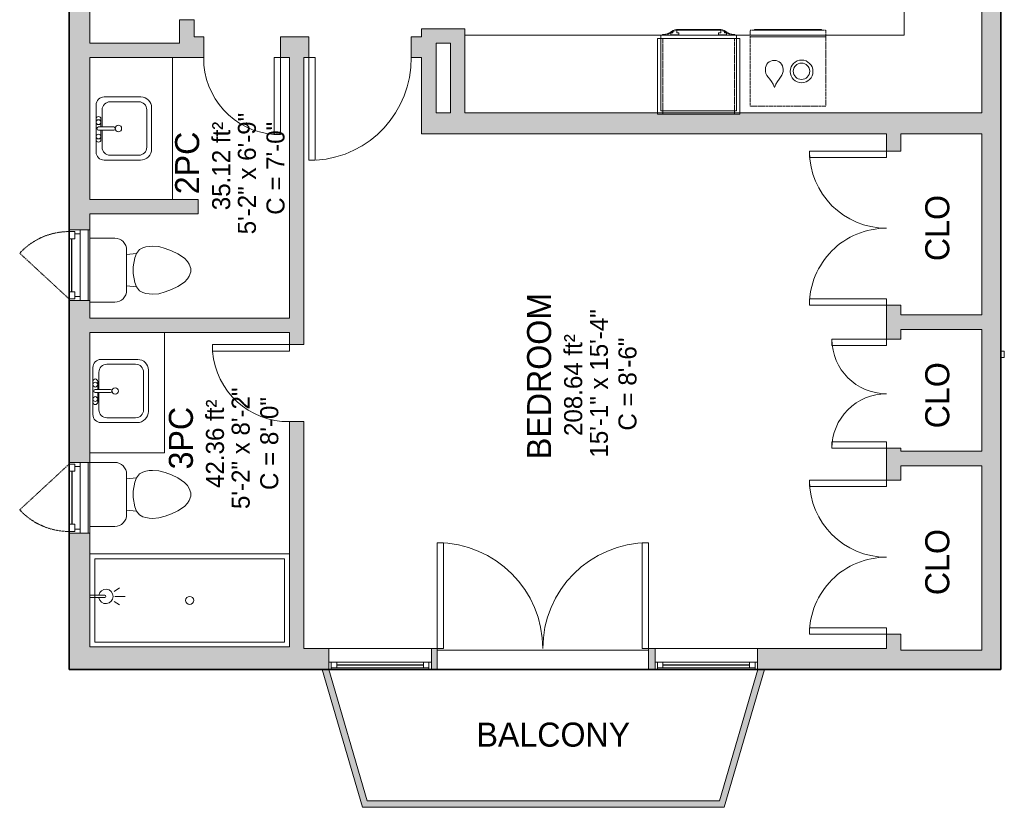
# Model space of a CAD drawing. Header units: inches. Extents: x -256 to 71, y -255 to 639.
# Tile 1 of 4: x -256 to 51, y -255 to -9. Entities that reach past the tile are written whole.
import ezdxf

# ---------------------------------------------------------------- set-up
doc = ezdxf.new("R2010")
doc.units = ezdxf.units.IN
doc.header["$MEASUREMENT"] = 0
doc.linetypes.add('Dash', pattern=[0.23622, 0.11811, -0.11811])
for name, color, linetype, lineweight in [('A-AREA-IDEN', 2, 'Continuous', 9), ('A-DETL', 90, 'Continuous', 9), ('A-DOOR', 31, 'Continuous', 9), ('A-FLOR', 192, 'Continuous', 9), ('A-GLAZ', 151, 'Continuous', 9), ('A-GLAZ-HDLN', 1, 'Dash', 18), ('A-OBJECTS', 90, 'Continuous', 9), ('A-WALL', 90, 'Continuous', 9), ('A-WALL-PATT', 111, 'Continuous', 9), ('P-SANR-FIXT', 6, 'Continuous', 9), ('P-SANR-FIXT-HDLN', 131, 'Dash', 9), ('Q-SPCQ', 2, 'Continuous', 9)]:
    doc.layers.add(name, color=color, linetype=linetype, lineweight=lineweight)
doc.styles.add('Inter_1', font='txt', dxfattribs={"height": 5.625})
doc.styles.add('Inter_B', font='txt', dxfattribs={"height": 7.5})

# ---------------------------------------------------------------- blocks, each defined once
blk = doc.blocks.new('Kitchen-Dishwasher_Under - Default 1-2537314-Top Floor')
at = {"layer": 'P-SANR-FIXT'}
for p, q in [((-11.81, -25.56), (11.81, -25.56)), ((-10.49, -27.56), (10.51, -27.56)), ((-10.49, -27.81), (-10.49, -27.56)), ((10.51, -27.56), (10.51, -27.81)), ((10.51, -27.81), (-10.49, -27.81))]:
    blk.add_line(p, q, dxfattribs=at)
for centre, radius in [((-4.25, -14.75), 3.54), ((-4.2, -14.8), 2.56)]:
    blk.add_circle(centre, radius, dxfattribs=at)
blk.add_arc((4.3, -15.43), 2.76, 180, 360, dxfattribs=at)
for points in [[(1.54, -15.43), (1.27, -13.46), (3.09, -12.65), (4.2, -9.77)], [(7.06, -15.43), (7.28, -13.43), (5.41, -12.66), (4.2, -9.77)]]:
    blk.add_open_spline(points, degree=3, dxfattribs=at)
at = {"layer": 'P-SANR-FIXT-HDLN'}
for p, q in [((-11.81, -27.56), (-11.81, -3.94)), ((-11.81, -3.94), (11.81, -3.94)), ((-11.81, -3.94), (11.81, -3.94)), ((-11.81, -27.56), (-11.81, -3.94)), ((11.81, -3.94), (11.81, -27.56)), ((11.81, -3.94), (11.81, -27.56)), ((11.81, -27.56), (-11.81, -27.56)), ((11.81, -27.56), (-11.81, -27.56))]:
    blk.add_line(p, q, dxfattribs=at)
blk = doc.blocks.new('Wall Oven Single - Default 1-4219132-Top Floor')
at = {"layer": 'Q-SPCQ'}
for p, q in [((12.81, 23.62), (-12.81, 23.62)), ((-12.81, 23.62), (-12.81, 0)), ((11.81, 22.62), (-11.81, 22.62)), ((-11.81, 22.62), (-11.81, 0)), ((-11.81, 0), (-11.81, 22.62)), ((-11.81, 22.62), (11.81, 22.62)), ((11.81, 0), (11.81, 22.62)), ((11.81, 22.62), (11.81, 0)), ((12.81, 0), (12.81, 23.62)), ((-12.81, 0), (-11.81, 0)), ((-11.81, 0), (-11.81, -1)), ((11.81, 0), (-11.81, 0)), ((-11.81, 0), (-11.81, -1)), ((-11.81, 0), (11.81, 0)), ((-11.81, -1), (11.81, -1)), ((11.81, -1), (-11.81, -1)), ((-10.02, -1), (-11.31, -1)), ((-11.31, -1), (-11.31, -1.25)), ((-11.31, -1.25), (-10.63, -1.25)), ((-8.35, -1.96), (-10.02, -1)), ((-9.63, -1.52), (-8.48, -2.18)), ((-8.77, -1), (-8.76, -1.1)), ((-8.76, -1.1), (-8.7, -1.1)), ((-8.72, -1.1), (-8.7, -1.69)), ((-8.69, -1.1), (-7.46, -1.1)), ((-8.69, -1.69), (-8.05, -1.69)), ((-8.05, -1.69), (-8.05, -2.04)), ((-7.46, -1.1), (-6.22, -1.1)), ((-6.87, -1.69), (-6.22, -1.69)), ((-6.87, -2.41), (-6.87, -2.39)), ((-6.87, -2.39), (-6.87, -2.41)), ((6.35, -2.5), (-6.35, -2.5)), ((-6.35, -2.75), (6.35, -2.75)), ((-6.22, -1.1), (-6.16, -1.1)), ((-6.21, -1.69), (-6.2, -1.1)), ((-6.16, -1.1), (-6.15, -1)), ((6.15, -1), (6.16, -1.1)), ((6.16, -1.1), (6.22, -1.1)), ((6.2, -1.1), (6.21, -1.69)), ((6.22, -1.1), (6.7, -1.1)), ((6.22, -1.69), (6.87, -1.69)), ((6.73, -1.1), (7.46, -1.1)), ((6.87, -2.41), (6.87, -2.39)), ((6.87, -2.39), (6.87, -2.41)), ((7.46, -1.1), (8.69, -1.1)), ((8.05, -2.04), (8.05, -1.69)), ((8.05, -1.69), (8.69, -1.69)), ((10.02, -1), (8.35, -1.96)), ((8.48, -2.18), (9.63, -1.52)), ((8.7, -1.69), (8.72, -1.1)), ((8.7, -1.1), (8.76, -1.1)), ((8.76, -1.1), (8.77, -1)), ((11.31, -1), (10.02, -1)), ((10.63, -1.25), (11.31, -1.25)), ((11.31, -1.25), (11.31, -1)), ((11.81, -1), (11.81, 0)), ((11.81, 0), (11.81, -1)), ((11.81, 0), (12.81, 0))]:
    blk.add_line(p, q, dxfattribs=at)
at = {"layer": 'Q-SPCQ', "linetype": 'Dash'}
for p, q in [((-11.19, 23.62), (11.19, 23.62)), ((-11.19, 0), (-11.19, 23.62)), ((11.19, 23.62), (11.19, 0))]:
    blk.add_line(p, q, dxfattribs=at)
at = {"layer": 'Q-SPCQ', "flags": 128}
for points in [[(-7.95, -2.48), (-7.91, -2.48), (-7.87, -2.48), (-7.83, -2.48), (-7.79, -2.48)], [(-7.77, -2.48), (-7.81, -2.48), (-7.86, -2.48), (-7.9, -2.48), (-7.94, -2.48), (-7.95, -2.48)], [(-6.87, -2.39), (-6.87, -2.04), (-6.87, -1.69)], [(6.87, -1.69), (6.87, -2.04), (6.87, -2.39)], [(7.77, -2.48), (7.81, -2.48), (7.86, -2.48), (7.9, -2.48), (7.94, -2.48), (7.95, -2.48)], [(7.95, -2.48), (7.91, -2.48), (7.87, -2.48), (7.83, -2.48), (7.79, -2.48)]]:
    blk.add_lwpolyline(points, dxfattribs=at)
at = {"layer": 'Q-SPCQ'}
for centre, radius, start, end in [((-10.63, -3.25), 2, 60, 90), ((-6.35, 1.5), 4.25, 240, 270), ((-6.35, 1.5), 4, 240, 270), ((6.35, 1.5), 4, 270, 300), ((6.35, 1.5), 4.25, 270, 300), ((10.63, -3.25), 2, 90, 120)]:
    blk.add_arc(centre, radius, start, end, dxfattribs=at)
for points in [[(-8.05, -2.39), (-8.05, -2.39), (-8.05, -2.4), (-8.04, -2.41)], [(-8.04, -2.41), (-8.05, -2.4), (-8.05, -2.39), (-8.05, -2.39)], [(8.04, -2.41), (8.05, -2.4), (8.05, -2.39), (8.05, -2.39)], [(8.05, -2.39), (8.05, -2.39), (8.05, -2.4), (8.04, -2.41)]]:
    blk.add_open_spline(points, degree=3, dxfattribs=at)
for points, knots in [([(-8.04, -2.43), (-8.03, -2.43), (-8.03, -2.44), (-8.02, -2.45), (-8.02, -2.45), (-8.01, -2.46), (-8, -2.47), (-7.99, -2.47), (-7.97, -2.48), (-7.96, -2.48), (-7.95, -2.48)], [-0.7142857, -0.7142857, -0.7142857, -0.7142857, -0.6428571, -0.5714286, -0.5, -0.4285714, -0.3571429, -0.2857143, -0.1428571, 0, 0, 0, 0]), ([(-7.95, -2.48), (-7.96, -2.48), (-7.98, -2.48), (-7.99, -2.47), (-8, -2.47), (-8.01, -2.46), (-8.02, -2.45), (-8.02, -2.45), (-8.03, -2.44), (-8.03, -2.43), (-8.04, -2.43)], [-1, -1, -1, -1, -0.7857143, -0.7321429, -0.6785714, -0.5714286, -0.5, -0.4285714, -0.3571429, -0.2857143, -0.2857143, -0.2857143, -0.2857143]), ([(7.95, -2.48), (7.96, -2.48), (7.98, -2.48), (7.99, -2.47), (8, -2.47), (8.01, -2.46), (8.02, -2.45), (8.02, -2.45), (8.03, -2.44), (8.03, -2.43), (8.04, -2.43)], [-1, -1, -1, -1, -0.7857143, -0.7321429, -0.6785714, -0.5714286, -0.5, -0.4285714, -0.3571429, -0.2857143, -0.2857143, -0.2857143, -0.2857143]), ([(8.04, -2.43), (8.03, -2.43), (8.03, -2.44), (8.02, -2.45), (8.02, -2.45), (8.01, -2.46), (8, -2.47), (7.99, -2.47), (7.97, -2.48), (7.96, -2.48), (7.95, -2.48)], [-0.7142857, -0.7142857, -0.7142857, -0.7142857, -0.6428571, -0.5714286, -0.5, -0.4285714, -0.3571429, -0.2857143, -0.1428571, 0, 0, 0, 0])]:
    blk.add_open_spline(points, degree=3, knots=knots, dxfattribs=at)
blk = doc.blocks.new('Bath-Basin DO NOT USE - 500 x 440mm-4221639-Top Floor')
at = {"layer": 'P-SANR-FIXT'}
for p, q in [((7.96, 7.09), (-6.72, 7.09)), ((7.96, 7.09), (-6.72, 7.09)), ((3.62, 7.09), (-2.88, 7.09)), ((0.12, 6.33), (0.12, 1.59)), ((1.12, 6.33), (1.12, 1.59)), ((-9.22, 4.59), (-9.22, -6.73)), ((-9.22, 4.59), (-9.22, -6.73)), ((0.12, 5.22), (-5.22, 5.22)), ((-2.88, 5.59), (0.12, 5.59)), ((1.12, 5.59), (3.62, 5.59)), ((6.46, 5.22), (1.12, 5.22)), ((10.46, -6.91), (10.46, 4.59)), ((10.46, -6.91), (10.46, 4.59)), ((-7.72, 2.72), (-7.72, -6.23)), ((8.96, -6.23), (8.96, 2.72)), ((-5.22, -8.73), (6.46, -8.73)), ((-5.72, -10.23), (7.14, -10.23)), ((-5.72, -10.23), (7.14, -10.23))]:
    blk.add_line(p, q, dxfattribs=at)
for centre, radius, start, end in [((-6.72, 4.59), 2.5, 90, 180), ((-6.72, 4.59), 2.5, 90, 180), ((-2.88, 6.34), 0.75, 90, 270), ((-1.88, 6.34), 0.75, 360, 180), ((-1.88, 6.34), 0.75, 180, 0), ((0.62, 6.33), 0.5, 360, 180), ((2.62, 6.34), 0.75, 360, 180), ((2.62, 6.34), 0.75, 180, 360), ((3.62, 6.34), 0.75, 270, 90), ((7.96, 4.59), 2.5, 360, 90), ((7.96, 4.59), 2.5, 360, 90), ((-5.22, 2.72), 2.5, 90, 180), ((6.46, 2.72), 2.5, 0, 90), ((0.62, 0.13), 1, 360, 180), ((0.62, 0.13), 1, 180, 0), ((0.62, 1.59), 0.5, 180, 0), ((-5.72, -6.73), 3.5, 180, 270), ((-5.72, -6.73), 3.5, 180, 270), ((-5.22, -6.23), 2.5, 180, 270), ((6.46, -6.23), 2.5, 270, 0), ((7.14, -6.91), 3.32, 270, 360), ((7.14, -6.91), 3.32, 270, 0)]:
    blk.add_arc(centre, radius, start, end, dxfattribs=at)
blk = doc.blocks.new('Toilet - Default 1-316794-Top Floor')
at = {"layer": 'P-SANR-FIXT'}
for p, q in [((-9.98, 11.75), (-9.98, 19.48)), ((9.98, 19.48), (9.98, 11.75)), ((6.25, 8.02), (-6.25, 8.02)), ((-4.86, 8.02), (-5.21, 5)), ((4.86, 8.02), (5.21, 5)), ((-6.4, 4), (-6.97, 3)), ((-5.21, 5), (-6.4, 4)), ((-3.84, 5.5), (-5.21, 5)), ((-1, 6), (-3.84, 5.5)), ((1, 6), (-1, 6)), ((3.84, 5.5), (1, 6)), ((5.21, 5), (3.84, 5.5)), ((6.4, 4), (5.21, 5)), ((6.97, 3), (6.4, 4)), ((-7.41, 1), (-7.5, 0)), ((-7.5, 0), (-7.33, -1.99)), ((-7.24, 2), (-7.41, 1)), ((-6.97, 3), (-7.24, 2)), ((7.24, 2), (6.97, 3)), ((7.41, 1), (7.24, 2)), ((7.33, -1.99), (7.5, 0)), ((7.5, 0), (7.41, 1)), ((-7.33, -1.99), (-6.79, -4)), ((6.79, -4), (7.33, -1.99)), ((-6.79, -4), (-6.06, -6)), ((-6.06, -6), (-5.13, -8)), ((5.13, -8), (6.06, -6)), ((6.06, -6), (6.79, -4)), ((-5.13, -8), (-3.74, -10)), ((3.74, -10), (5.13, -8)), ((-3.74, -10), (-2.74, -11)), ((-2.74, -11), (-1.87, -11.5)), ((-1.87, -11.5), (-0.5, -12)), ((-0.5, -12), (0.5, -12)), ((0.5, -12), (1.87, -11.5)), ((1.87, -11.5), (2.74, -11)), ((2.74, -11), (3.74, -10))]:
    blk.add_line(p, q, dxfattribs=at)
for centre, start, end in [((-6.25, 11.75), 180, 270), ((6.25, 11.75), 270, 360)]:
    blk.add_arc(centre, 3.73, start, end, dxfattribs=at)
blk = doc.blocks.new('Bath-Showerhead - Default 1-459690-Top Floor')
at = {"layer": 'P-SANR-FIXT'}
for p, q in [((-0.37, -4.61), (-0.37, 0)), ((-0.37, 0), (0.38, 0)), ((0.38, 0), (0.38, -4.61)), ((-1.58, -7.59), (-2.66, -9.27)), ((0, -7.75), (0, -11)), ((1.58, -7.59), (2.66, -9.27))]:
    blk.add_line(p, q, dxfattribs=at)
for centre, radius, start, end in [((0, -5), 2.25, 100.1075, 270), ((0, -5), 2.25, 270, 79.8925), ((0, -4.61), 0.375, 180, 360)]:
    blk.add_arc(centre, radius, start, end, dxfattribs=at)
blk = doc.blocks.new('Planitar-Casement-Single_Left - Default 1-4400546-Top Floor')
at = {"layer": 'A-GLAZ'}
for p, q in [((11, 3.25), (-11, 3.25)), ((-9.75, 0.25), (9.75, 0.25)), ((8.25, 2.75), (-8.25, 2.75)), ((-11, -3.25), (11, -3.25)), ((8.25, -3.25), (-8.25, -3.25))]:
    blk.add_line(p, q, dxfattribs=at)
at = {"layer": 'A-GLAZ', "lineweight": 18}
for p, q in [((-11, -3.25), (-11, 3.25)), ((11, -3.25), (11, 3.25)), ((-8.25, 2.75), (-11, 2.75)), ((-9.75, 0.25), (-11, 0.25)), ((-9.75, -1.5), (-9.75, 0.25)), ((8.25, 2.75), (11, 2.75)), ((11, 0.25), (9.75, 0.25)), ((9.75, -1.5), (9.75, 0.25)), ((-10.5, -3.25), (-10.5, -1.5)), ((-10.5, -1.5), (-9.75, -1.5)), ((-8.25, -1.5), (-9.75, -1.5)), ((-8.25, -3.25), (-8.25, -1.5)), ((8.25, -1.5), (9.75, -1.5)), ((8.25, -3.25), (8.25, -1.5)), ((10.5, -1.5), (9.75, -1.5)), ((10.5, -3.25), (10.5, -1.5)), ((-8.25, -3.25), (-11, -3.25)), ((8.25, -3.25), (11, -3.25))]:
    blk.add_line(p, q, dxfattribs=at)
at = {"layer": 'A-GLAZ', "lineweight": 25}
blk.add_line((8.25, -2.375), (-8.25, -2.375), dxfattribs=at)
at = {"layer": 'A-GLAZ-HDLN', "color": 7}
blk.add_line((-3.763, -18.663), (10.5, -3.25), dxfattribs=at)
blk.add_arc((10.5, -3.25), 21, 180, 227.21789, dxfattribs=at)
blk = doc.blocks.new('Planitar-Casement-Single_Left - Default 1-4400534-Top Floor')
at = {"layer": 'A-GLAZ'}
for p, q in [((-11, 3.25), (11, 3.25)), ((8.25, 3.25), (-8.25, 3.25)), ((-9.75, -0.25), (9.75, -0.25)), ((8.25, -2.75), (-8.25, -2.75)), ((11, -3.25), (-11, -3.25))]:
    blk.add_line(p, q, dxfattribs=at)
at = {"layer": 'A-GLAZ', "lineweight": 18}
for p, q in [((-11, 3.25), (-11, -3.25)), ((-8.25, 3.25), (-11, 3.25)), ((-10.5, 3.25), (-10.5, 1.5)), ((-8.25, 3.25), (-8.25, 1.5)), ((8.25, 3.25), (11, 3.25)), ((8.25, 3.25), (8.25, 1.5)), ((10.5, 3.25), (10.5, 1.5)), ((11, 3.25), (11, -3.25)), ((-10.5, 1.5), (-9.75, 1.5)), ((-8.25, 1.5), (-9.75, 1.5)), ((-9.75, 1.5), (-9.75, -0.25)), ((8.25, 1.5), (9.75, 1.5)), ((9.75, 1.5), (9.75, -0.25)), ((10.5, 1.5), (9.75, 1.5)), ((-9.75, -0.25), (-11, -0.25)), ((-8.25, -2.75), (-11, -2.75)), ((8.25, -2.75), (11, -2.75)), ((11, -0.25), (9.75, -0.25))]:
    blk.add_line(p, q, dxfattribs=at)
at = {"layer": 'A-GLAZ', "lineweight": 25}
blk.add_line((8.25, 2.375), (-8.25, 2.375), dxfattribs=at)
at = {"layer": 'A-GLAZ-HDLN', "color": 7}
blk.add_line((-3.763, 18.663), (10.5, 3.25), dxfattribs=at)
blk.add_arc((10.5, 3.25), 21, 132.78211, 180, dxfattribs=at)
blk = doc.blocks.new('Planitar-Fixed - Default 1-4400493-Top Floor')
at = {"layer": 'A-GLAZ', "lineweight": 18}
for p, q in [((-16, 3.76), (-15.25, 3.76)), ((-15.25, 3.76), (-16, 3.76)), ((-15.25, 3.76), (-15.25, 1.53)), ((-15.25, 1.53), (-15.25, 3.76)), ((-15.25, 3.26), (-13.52, 3.26)), ((-13.52, 3.26), (-15.25, 3.26)), ((-15.25, 3.26), (-15.25, 1.53)), ((-13.52, 3.26), (-13.52, 1.53)), ((-13.52, 1.53), (-13.52, 3.26)), ((13.52, 3.26), (13.52, 1.53)), ((15.25, 3.26), (13.52, 3.26)), ((15.25, 3.26), (13.52, 3.26)), ((13.52, 3.26), (13.52, 1.53)), ((15.25, 3.76), (15.25, 1.53)), ((15.96, 3.76), (15.25, 3.76)), ((16, 3.76), (15.25, 3.76)), ((15.25, 3.76), (15.25, 1.53)), ((15.25, 1.53), (15.25, 3.26)), ((-15.25, 1.53), (-13.52, 1.53)), ((13.52, 1.53), (15.25, 1.53)), ((-16, -2.74), (-14.74, -2.74)), ((16, -2.74), (14.74, -2.74))]:
    blk.add_line(p, q, dxfattribs=at)
at = {"layer": 'A-GLAZ'}
for p, q in [((-15.25, 3.76), (15.25, 3.76)), ((-13.52, 3.26), (13.52, 3.26)), ((16, 1.53), (-16, 1.53)), ((-16, 1.53), (-16, -2.74)), ((16, -2.74), (16, 1.53)), ((-16, -2.74), (16, -2.74))]:
    blk.add_line(p, q, dxfattribs=at)
at = {"layer": 'A-GLAZ', "lineweight": 25}
blk.add_line((-13.52, 2.4), (13.52, 2.4), dxfattribs=at)
blk = doc.blocks.new('Planitar - Double Door_Flush Panel - 5_-6_ x 6_-8_-4238624-Top Floor')
at = {"layer": 'A-DOOR', "lineweight": 18}
for p, q in [((-33, 3.25), (-33, 36.25)), ((-33, 36.25), (-31.03, 36.25)), ((-31.03, 36.25), (-31.03, 3.25)), ((33, 36.25), (31.03, 36.25)), ((31.03, 36.25), (31.03, 3.25)), ((33, 3.25), (33, 36.25)), ((-31.03, 3.25), (-33, 3.25)), ((31.03, 3.25), (33, 3.25))]:
    blk.add_line(p, q, dxfattribs=at)
at = {"layer": 'A-DOOR'}
for centre, start, end in [((-33, 3.25), 0, 90), ((33, 3.25), 90, 180)]:
    blk.add_arc(centre, 33, start, end, dxfattribs=at)
blk = doc.blocks.new('Planitar - Double Door_Flush Panel - 4_-0_ x 6_-8_-4238674-Top Floor')
at = {"layer": 'A-DOOR', "lineweight": 18}
for p, q in [((-24, 2.25), (-24, 26.25)), ((-24, 26.25), (-22.03, 26.25)), ((-22.03, 26.25), (-22.03, 2.25)), ((24, 26.25), (22.03, 26.25)), ((22.03, 26.25), (22.03, 2.25)), ((24, 2.25), (24, 26.25)), ((-22.03, 2.25), (-24, 2.25)), ((22.03, 2.25), (24, 2.25))]:
    blk.add_line(p, q, dxfattribs=at)
at = {"layer": 'A-DOOR'}
for centre, start, end in [((-24, 2.25), 0, 90), ((24, 2.25), 90, 180)]:
    blk.add_arc(centre, 24, start, end, dxfattribs=at)
blk = doc.blocks.new('Planitar - Double Door_Flush Panel - 2-4238888-Top Floor')
at = {"layer": 'A-DOOR', "lineweight": 18}
for p, q in [((-17, 2.25), (-17, 19.25)), ((-17, 19.25), (-15.03, 19.25)), ((-15.03, 19.25), (-15.03, 2.25)), ((17, 19.25), (15.03, 19.25)), ((15.03, 19.25), (15.03, 2.25)), ((17, 2.25), (17, 19.25)), ((-15.03, 2.25), (-17, 2.25)), ((15.03, 2.25), (17, 2.25))]:
    blk.add_line(p, q, dxfattribs=at)
at = {"layer": 'A-DOOR'}
for centre, start, end in [((-17, 2.25), 0, 90), ((17, 2.25), 90, 180)]:
    blk.add_arc(centre, 17, start, end, dxfattribs=at)
blk = doc.blocks.new('Planitar - Single Door_Flush Panel - 2_-8_ x 6_-8_-4239218-Top Floor')
at = {"layer": 'A-DOOR', "lineweight": 18}
for p, q in [((13.99, 3.25), (13.99, 35.25)), ((16, 35.25), (13.99, 35.25)), ((16, 3.25), (16, 35.25)), ((16, 3.25), (13.99, 3.25))]:
    blk.add_line(p, q, dxfattribs=at)
at = {"layer": 'A-DOOR'}
blk.add_arc((15.77, 3.55), 31.77, 93.8608, 180.5412, dxfattribs=at)
blk = doc.blocks.new('Planitar - Single Door_Flush Panel - 2_-0_ x 6_-8_-4239253-Top Floor')
at = {"layer": 'A-DOOR', "lineweight": 18}
for p, q in [((9.99, -3.25), (9.99, -27.25)), ((12, -3.25), (9.99, -3.25)), ((12, -3.25), (12, -27.25)), ((12, -27.25), (9.99, -27.25))]:
    blk.add_line(p, q, dxfattribs=at)
at = {"layer": 'A-DOOR'}
blk.add_arc((11.77, -3.55), 23.77, 179.2767, 265.5217, dxfattribs=at)
blk = doc.blocks.new('Planitar - Single Door_Flush Panel - 2_-0_ x 6_-8_-4387815-Top Floor')
at = {"layer": 'A-DOOR', "lineweight": 18}
for p, q in [((9.99, 2.25), (9.99, 26.25)), ((12, 26.25), (9.99, 26.25)), ((12, 2.25), (12, 26.25)), ((12, 2.25), (9.99, 2.25))]:
    blk.add_line(p, q, dxfattribs=at)
at = {"layer": 'A-DOOR'}
blk.add_arc((11.77, 2.55), 23.77, 94.4783, 180.7233, dxfattribs=at)
blk = doc.blocks.new('Bath- Shower - Basin Rectangular - Default 1-4400125-Top Floor')
at = {"layer": 'P-SANR-FIXT'}
for p, q in [((31.13, 14.5), (-31.12, 14.5)), ((-29.62, 13), (29.63, 13)), ((-29.62, -13), (-29.62, 13)), ((29.63, 13), (29.63, -13)), ((29.63, -13), (-29.62, -13))]:
    blk.add_line(p, q, dxfattribs=at)
for start, end in [(360, 180), (180, 360)]:
    blk.add_arc((0, 0.01), 1.25, start, end, dxfattribs=at)

msp = doc.modelspace()

# ---------------------------------------------------------------- hatches: boundary and pattern name
at = {"layer": 'A-WALL'}
for points in [[(-147.13, -255), (-159.72, -212), (-161.8, -212), (-149.22, -255)], [(-37.83, -253), (-35.74, -253), (-23.74, -212), (-25.83, -212)], [(-36.33, -255), (-35.74, -253), (-147.72, -253), (-147.13, -255), (-92.76, -255)]]:
    msp.add_hatch(color=9, dxfattribs=at).paths.add_polyline_path(points, flags=0)
at = {"layer": 'A-WALL-PATT'}
h = msp.add_hatch(color=9, dxfattribs=at)
h.paths.add_polyline_path([(44, -212), (50, -212), (50, 12.32), (44, 12.32), (44, -206)], flags=0)
h.paths.add_polyline_path([(48.16, 84.32), (50, 84.32), (50, 138.5), (44, 138.5), (44, 84.32)], flags=0)
for points in [[(-240.75, -19), (-234.25, -19), (-234.25, 110.75), (-240.75, 110.75), (-240.75, 7.49)], [(-130.75, -16.75), (-117.25, -16.75), (-117.25, -12.25), (-130.75, -12.25), (-130.75, -14.75)], [(-206.25, -21.25), (-206.25, -16.75), (-234.25, -16.75), (-234.25, -21.25)], [(-130.75, -45), (-126.25, -45), (-126.25, -16.75), (-130.75, -16.75), (-130.75, -21.25)], [(-121.75, -38.5), (-117.25, -38.5), (-117.25, -16.75), (-121.75, -16.75)], [(44, -45), (44, -38.5), (-31.5, -38.5), (-31.5, -38.87), (-57.12, -38.87), (-57.12, -38.5), (-126.25, -38.5), (-126.25, -45), (18.75, -45)], [(-234.25, -70), (-200.5, -70), (-200.5, -65.5), (-234.25, -65.5)], [(-195.42, -107), (-172, -107), (-172, -102.5), (-234.25, -102.5), (-234.25, -107)], [(18.75, -106), (44, -106), (44, -101.5), (18.75, -101.5)], [(18.75, -148.5), (44, -148.5), (44, -144), (18.75, -144)], [(-195.42, -212), (-172, -212), (-172, -205), (-240.75, -205), (-240.75, -212)], [(16.5, -212), (44, -212), (44, -206), (16.5, -206)]]:
    msp.add_hatch(color=9, dxfattribs=at).paths.add_polyline_path(points, flags=0)
h = msp.add_hatch(color=9, dxfattribs=at)
h.paths.add_polyline_path([(-206.25, -21.25), (-201.75, -21.25), (-201.75, -9.44), (-206.25, -9.44), (-206.25, -16.75)], flags=0)
h.paths.add_polyline_path([(-201.75, 30.56), (-201.75, 71), (-206.25, 71), (-206.25, 30.56)], flags=0)
h = msp.add_hatch(color=9, dxfattribs=at)
h.paths.add_polyline_path([(-130.75, -21.25), (-130.75, -14.75), (-134, -14.75), (-134, -21.25)], flags=0)
h.paths.add_polyline_path([(-198.75, -21.25), (-198.75, -14.75), (-201.75, -14.75), (-201.75, -21.25)], flags=0)
h.paths.add_polyline_path([(-174.75, -21.25), (-166, -21.25), (-166, -14.75), (-174.75, -14.75)], flags=0)
h = msp.add_hatch(color=254, dxfattribs=at)
h.paths.add_polyline_path([(-240.75, -205), (-234.25, -205), (-234.25, -169.5), (-240.75, -169.5), (-240.75, -176.81)], flags=0)
h.paths.add_polyline_path([(-234.25, -147.5), (-234.25, -97), (-240.75, -97), (-240.75, -147.5), (-236.94, -147.5)], flags=0)
h.paths.add_polyline_path([(-240.75, -75), (-234.25, -75), (-234.25, -19), (-240.75, -19), (-240.75, -53.95)], flags=0)
h = msp.add_hatch(color=9, dxfattribs=at)
h.paths.add_polyline_path([(-172, -205.5), (-167.5, -205.5), (-167.5, -134.75), (-172, -134.75), (-172, -205)], flags=0)
h.paths.add_polyline_path([(-167.5, -110.75), (-167.5, -21.25), (-172, -21.25), (-172, -110.75)], flags=0)
h = msp.add_hatch(color=9, dxfattribs=at)
h.paths.add_polyline_path([(16.5, -206), (18.75, -206), (18.75, -201.02), (14.25, -201.02), (14.25, -205.5), (16.5, -205.5)], flags=0)
h.paths.add_polyline_path([(18.75, -153.02), (18.75, -143.06), (14.25, -143.06), (14.25, -153.02)], flags=0)
h.paths.add_polyline_path([(14.25, -109.06), (18.75, -109.06), (18.75, -98.45), (14.25, -98.45)], flags=0)
h.paths.add_polyline_path([(18.75, -50.45), (18.75, -45), (14.25, -45), (14.25, -50.45)], flags=0)
h = msp.add_hatch(color=9, dxfattribs=at)
h.paths.add_polyline_path([(-161.8, -212), (-159.72, -212), (-159.72, -205.5), (-172, -205.5), (-172, -212)], flags=0)
h.paths.add_polyline_path([(-23.74, -212), (16.5, -212), (16.5, -205.5), (-25.94, -205.5), (-25.94, -212), (-25.83, -212)], flags=0)
h.paths.add_polyline_path([(-127.72, -212), (-125.95, -212), (-125.95, -205.5), (-127.72, -205.5), (-127.72, -209.77)], flags=0)
h.paths.add_polyline_path([(-59.95, -212), (-57.94, -212), (-57.94, -205.5), (-59.95, -205.5), (-59.95, -209.77)], flags=0)

# ---------------------------------------------------------------- linework, layer by layer
at = {"layer": 'A-DETL', "lineweight": 35}
for p, q in [((50, 252), (50, -212)), ((-240.75, -212), (-240.75, 124)), ((50, -212), (-240.75, -212))]:
    msp.add_line(p, q, dxfattribs=at)
at = {"layer": 'A-FLOR'}
for p, q in [((-125.95, -206), (-59.95, -206)), ((-59.95, -212), (-125.95, -212))]:
    msp.add_line(p, q, dxfattribs=at)
at = {"layer": 'A-OBJECTS'}
for p, q in [((44, -38.5), (44, 138.5)), ((19.75, 110), (19.75, -14.25)), ((19.75, -14.25), (-117.25, -14.25)), ((-117.25, -14.25), (-117.25, -38.5)), ((-208.5, -21.25), (-234.25, -21.25)), ((-234.25, -21.25), (-234.25, -65.5)), ((-208.5, -65.5), (-208.5, -21.25)), ((-117.25, -38.5), (44, -38.5)), ((-234.25, -65.5), (-208.5, -65.5)), ((-234.25, -107), (-211, -107)), ((-234.25, -144.5), (-234.25, -107)), ((-211, -107), (-211, -144.5)), ((-211, -144.5), (-234.25, -144.5))]:
    msp.add_line(p, q, dxfattribs=at)
at = {"layer": 'A-WALL'}
for p, q in [((-240.75, 124.25), (-240.75, -75)), ((-234.25, -16.75), (-234.25, 34.25)), ((44, 12.32), (44, -38.5)), ((50, -212), (50, 12.32)), ((-206.25, -9.44), (-206.25, -16.75)), ((-201.75, -9.44), (-206.25, -9.44)), ((-201.75, -14.75), (-201.75, -9.44)), ((-117.25, -12.25), (-130.75, -12.25)), ((-130.75, -12.25), (-130.75, -14.75)), ((-117.25, -38.5), (-117.25, -12.25)), ((-198.75, -14.75), (-201.75, -14.75)), ((-198.75, -21.25), (-198.75, -14.75)), ((-166, -14.75), (-174.75, -14.75)), ((-174.75, -14.75), (-174.75, -21.25)), ((-166, -21.25), (-166, -14.75)), ((-130.75, -14.75), (-134, -14.75)), ((-134, -14.75), (-134, -21.25)), ((-206.25, -16.75), (-234.25, -16.75)), ((-126.25, -16.75), (-121.75, -16.75)), ((-126.25, -38.5), (-126.25, -16.75)), ((-121.75, -16.75), (-121.75, -38.5)), ((-234.25, -21.25), (-234.25, -65.5)), ((-234.25, -21.25), (-198.75, -21.25)), ((-174.75, -21.25), (-172, -21.25)), ((-172, -21.25), (-172, -102.5)), ((-167.5, -110.75), (-167.5, -21.25)), ((-167.5, -21.25), (-166, -21.25)), ((-134, -21.25), (-130.75, -21.25)), ((-130.75, -21.25), (-130.75, -45)), ((-121.75, -38.5), (-126.25, -38.5)), ((-57.12, -38.5), (-117.25, -38.5)), ((44, -38.5), (-31.5, -38.5)), ((-130.75, -45), (14.25, -45)), ((14.25, -45), (14.25, -50.45)), ((18.75, -50.45), (18.75, -45)), ((18.75, -45), (44, -45)), ((44, -45), (44, -101.5)), ((14.25, -50.45), (18.75, -50.45)), ((-200.5, -65.5), (-234.25, -65.5)), ((-200.5, -70), (-200.5, -65.5)), ((-234.25, -70), (-234.25, -75)), ((-234.25, -70), (-200.5, -70)), ((-240.75, -147.5), (-240.75, -97)), ((-234.25, -97), (-234.25, -102.5)), ((18.75, -98.45), (14.25, -98.45)), ((14.25, -98.45), (14.25, -109.06)), ((18.75, -101.5), (18.75, -98.45)), ((-172, -102.5), (-234.25, -102.5)), ((44, -101.5), (18.75, -101.5)), ((-234.25, -107), (-234.25, -147.5)), ((-234.25, -107), (-172, -107)), ((-172, -107), (-172, -110.75)), ((18.75, -109.06), (18.75, -106)), ((18.75, -106), (44, -106)), ((44, -106), (44, -144)), ((14.25, -109.06), (18.75, -109.06)), ((-172, -110.75), (-167.5, -110.75)), ((50, -112.75), (51.04, -112.75)), ((51.04, -114.75), (51.04, -112.75)), ((51.04, -114.75), (50, -114.75)), ((-172, -134.75), (-172, -205)), ((-167.5, -134.75), (-172, -134.75)), ((-167.5, -205.5), (-167.5, -134.75)), ((18.75, -143.06), (14.25, -143.06)), ((14.25, -143.06), (14.25, -153.02)), ((18.75, -144), (18.75, -143.06)), ((44, -144), (18.75, -144)), ((18.75, -153.02), (18.75, -148.5)), ((18.75, -148.5), (44, -148.5)), ((44, -148.5), (44, -206)), ((14.25, -153.02), (18.75, -153.02)), ((-240.75, -212), (-240.75, -169.5)), ((-234.25, -169.5), (-234.25, -205)), ((18.75, -201.02), (14.25, -201.02)), ((14.25, -201.02), (14.25, -205.5)), ((18.75, -206), (18.75, -201.02)), ((-172, -205), (-234.25, -205)), ((-159.72, -205.5), (-167.5, -205.5)), ((-125.95, -205.5), (-127.72, -205.5)), ((-125.95, -212), (-125.95, -205.5)), ((-57.94, -205.5), (-59.95, -205.5)), ((-59.95, -205.5), (-59.95, -212)), ((14.25, -205.5), (-25.94, -205.5)), ((44, -206), (18.75, -206)), ((-159.72, -212), (-159.72, -209.77)), ((-127.72, -209.77), (-127.72, -212)), ((-57.94, -212), (-57.94, -209.77)), ((-25.94, -209.77), (-25.94, -212)), ((-240.75, -212), (-159.72, -212)), ((-161.8, -212), (-149.22, -255)), ((-147.72, -253), (-159.72, -212)), ((-127.72, -212), (-125.95, -212)), ((-59.95, -212), (-57.94, -212)), ((-25.83, -212), (-37.83, -253)), ((-36.33, -255), (-23.74, -212)), ((-25.94, -212), (50, -212)), ((-37.83, -253), (-147.72, -253)), ((-149.22, -255), (-36.33, -255))]:
    msp.add_line(p, q, dxfattribs=at)

# ---------------------------------------------------------------- block references
at = {"layer": 'A-DOOR'}
for name, p in [('Planitar - Single Door_Flush Panel - 2_-0_ x 6_-8_-4239253-Top Floor', (-186.75, -18)), ('Planitar - Double Door_Flush Panel - 5_-6_ x 6_-8_-4238624-Top Floor', (-92.95, -208.75))]:
    msp.add_blockref(name, p, dxfattribs=at)
for name, p, rotation in [('Planitar - Single Door_Flush Panel - 2_-8_ x 6_-8_-4239218-Top Floor', (-150, -18), 180), ('Planitar - Double Door_Flush Panel - 4_-0_ x 6_-8_-4238674-Top Floor', (16.5, -74.45), 89.99999999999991), ('Planitar - Double Door_Flush Panel - 2-4238888-Top Floor', (16.5, -126.06), 89.99999999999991), ('Planitar - Single Door_Flush Panel - 2_-0_ x 6_-8_-4387815-Top Floor', (-169.75, -122.75), 89.99999999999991), ('Planitar - Double Door_Flush Panel - 4_-0_ x 6_-8_-4238674-Top Floor', (16.5, -177.02), 89.99999999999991)]:
    msp.add_blockref(name, p, dxfattribs=dict(at, rotation=rotation))
at = {"layer": 'A-GLAZ'}
for name, p, rotation in [('Planitar-Casement-Single_Left - Default 1-4400546-Top Floor', (-237.5, -86), 269.9999999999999), ('Planitar-Casement-Single_Left - Default 1-4400534-Top Floor', (-237.5, -158.5), 89.99999999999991), ('Planitar-Fixed - Default 1-4400493-Top Floor', (-143.72, -208.24), 180), ('Planitar-Fixed - Default 1-4400493-Top Floor', (-41.94, -208.24), 180)]:
    msp.add_blockref(name, p, dxfattribs=dict(at, rotation=rotation))
at = {"layer": 'P-SANR-FIXT'}
for name, p, rotation in [('Kitchen-Dishwasher_Under - Default 1-2537314-Top Floor', (-16.44, -40.31), 180), ('Bath-Basin DO NOT USE - 500 x 440mm-4221639-Top Floor', (-225.23, -43.99), 89.99999999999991), ('Toilet - Default 1-316794-Top Floor', (-214.77, -87.53), 89.9999999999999), ('Bath-Basin DO NOT USE - 500 x 440mm-4221639-Top Floor', (-226.24, -125.83), 89.9999999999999), ('Toilet - Default 1-316794-Top Floor', (-214.77, -157.45), 89.9999999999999), ('Bath-Showerhead - Default 1-459690-Top Floor', (-234.25, -189.25), 89.99999999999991)]:
    msp.add_blockref(name, p, dxfattribs=dict(at, rotation=rotation))
msp.add_blockref('Bath- Shower - Basin Rectangular - Default 1-4400125-Top Floor', (-203.13, -190.5), dxfattribs=at)
at = {"layer": 'Q-SPCQ', "rotation": 180}
msp.add_blockref('Wall Oven Single - Default 1-4219132-Top Floor', (-44.31, -15.25), dxfattribs=at)

# ---------------------------------------------------------------- texts
at = {"layer": 'A-AREA-IDEN', "attachment_point": 1, "rotation": 90}
for s, insert, char_height, width, style in [('5\'-2" x 6\'-9"', (-188.09, -76.35), 5.625, 54.9187, 'Inter_1'), ('35.12 ft²', (-196.11, -68.84), 5.625, 36.7387, 'Inter_1'), ('C = 7\'-0"', (-179.17, -70.26), 5.625, 40.1475, 'Inter_1'), ('2PC', (-207.67, -63.86), 7.5, 24.6187, 'Inter_B'), ('CLO', (26.38, -84.7), 7.5, 25.3762, 'Inter_B'), ('BEDROOM', (-97.86, -146.45), 7.5, 62.115, 'Inter_B'), ('15\'-1" x 15\'-4"', (-78.27, -145.97), 5.625, 60.9787, 'Inter_1'), ('208.64 ft²', (-86.29, -139.24), 5.625, 44.6925, 'Inter_1'), ('C = 8\'-6"', (-69.35, -137.54), 5.625, 40.5262, 'Inter_1'), ('CLO', (26.38, -136.84), 7.5, 25.3762, 'Inter_B'), ('5\'-2" x 8\'-2"', (-190.03, -162.01), 5.625, 54.9187, 'Inter_1'), ('42.36 ft²', (-198.05, -155.44), 5.625, 39.0112, 'Inter_1'), ('C = 8\'-0"', (-181.11, -156.08), 5.625, 40.5262, 'Inter_1'), ('3PC', (-209.62, -149.66), 7.5, 24.9975, 'Inter_B'), ('CLO', (26.38, -188.87), 7.5, 25.3762, 'Inter_B')]:
    msp.add_mtext(s, dxfattribs=dict(at, insert=insert, char_height=char_height, width=width, style=style))
at = {"layer": 'A-AREA-IDEN', "insert": (-113.63, -228.59), "char_height": 7.5, "width": 60.2212, "attachment_point": 1, "style": 'Inter_B'}
msp.add_mtext('BALCONY', dxfattribs=at)

doc.saveas('drawing.dxf')
